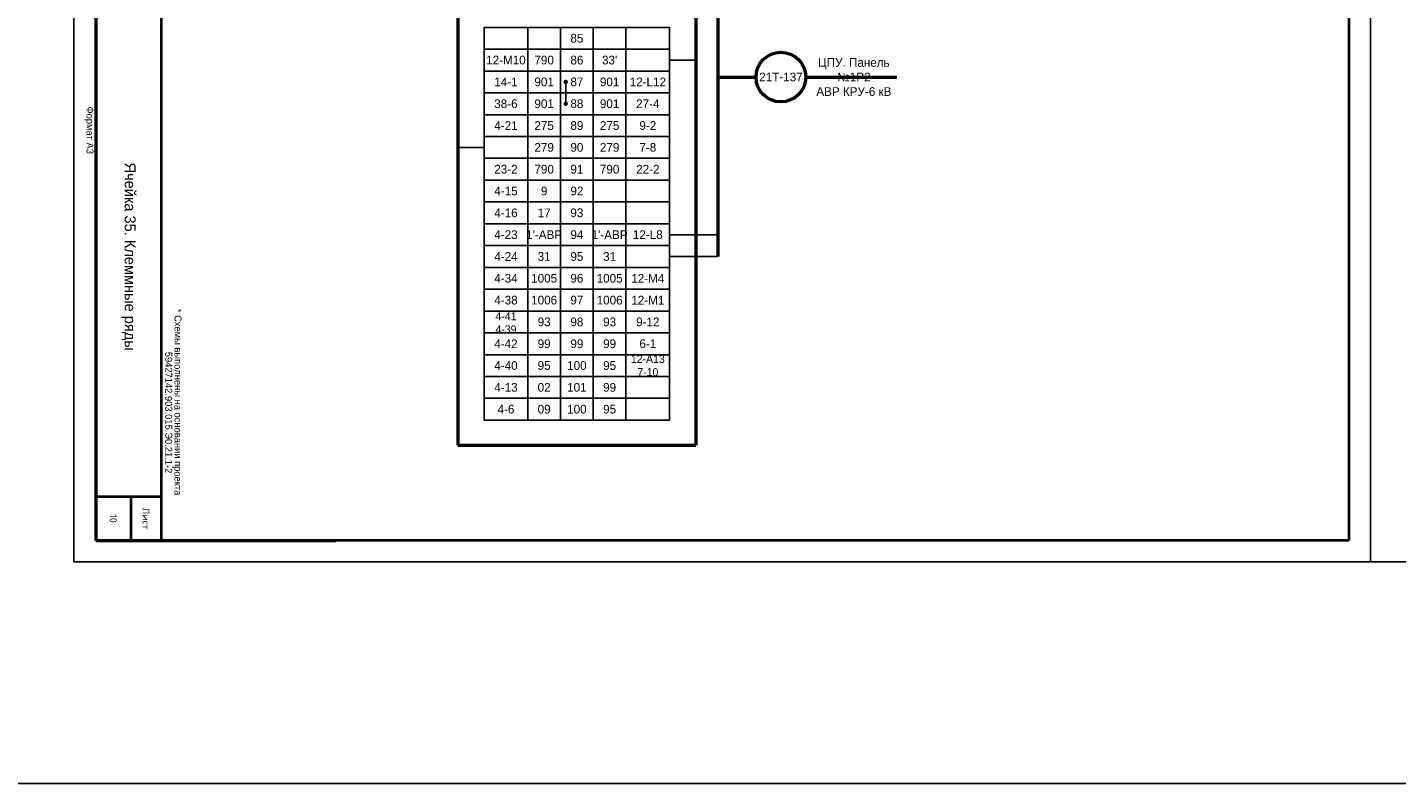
# Model space of a CAD drawing. Header units: millimetres. Extents: x 4897 to 12009, y -3017 to 2708.
# Tile 57 of 86: x 9061 to 9374, y -712 to -538. Entities that reach past the tile are written whole.
import ezdxf

# ---------------------------------------------------------------- set-up
doc = ezdxf.new("R2010")
doc.units = ezdxf.units.MM
doc.layers.add('основная 0.5', color=7, linetype='Continuous', lineweight=50)
doc.styles.add('SIMPLEX', font='txt', dxfattribs={"height": 5})

msp = doc.modelspace()

# ---------------------------------------------------------------- linework, layer by layer
for p, q in [((9071.15, -240.77), (9071.15, -660.79)), ((9368.2, -240.77), (9368.2, -660.78)), ((9207.65, -545.84), (9213.68, -545.84)), ((9183.84, -550.84), (9183.84, -555.84)), ((9159.12, -565.84), (9165.15, -565.84)), ((9207.65, -585.84), (9218.68, -585.84)), ((9207.65, -590.84), (9218.68, -590.84)), ((9071.15, -660.79), (9368.2, -660.78)), ((9071.15, -660.79), (9368.2, -660.79))]:
    msp.add_line(p, q)
at = {"lineweight": 40}
for p, q in [((9076.2, -260.77), (9076.2, -655.87)), ((9363.2, -260.77), (9363.2, -655.87)), ((9091.2, -645.87), (9076.2, -645.87)), ((9084.2, -645.87), (9084.2, -655.87)), ((9363.2, -655.87), (9076.2, -655.87))]:
    msp.add_line(p, q, dxfattribs=at)
at = {"lineweight": 50}
for p, q in [((9213.68, -425.84), (9213.68, -634.07)), ((9218.68, -460.84), (9218.68, -590.84)), ((9159.12, -470.84), (9159.12, -634.07)), ((9218.68, -549.72), (9227.44, -549.72)), ((9238.84, -549.72), (9259.72, -549.72)), ((9159.12, -634.07), (9213.68, -634.07))]:
    msp.add_line(p, q, dxfattribs=at)
at = {"color": 1}
msp.add_line((9368.2, -660.78), (9396.3, -660.78), dxfattribs=at)
at = {"color": 9, "true_color": 0xd19cc7}
msp.add_lwpolyline([(5136.09, -194.91), (9658.66, -194.91), (9658.66, -711.61), (5136.09, -711.61)], close=True, dxfattribs=at)
for points in [[(9175.15, -543.34), (9165.15, -543.34), (9165.15, -538.34), (9175.15, -538.34)], [(9175.15, -543.34), (9165.15, -543.34), (9165.15, -538.34), (9175.15, -538.34)], [(9175.15, -543.34), (9182.65, -543.34), (9182.65, -538.34), (9175.15, -538.34)], [(9175.15, -543.34), (9182.65, -543.34), (9182.65, -538.34), (9175.15, -538.34)], [(9182.65, -543.34), (9190.15, -543.34), (9190.15, -538.34), (9182.65, -538.34)], [(9190.15, -543.34), (9197.65, -543.34), (9197.65, -538.34), (9190.15, -538.34)], [(9190.15, -543.34), (9197.65, -543.34), (9197.65, -538.34), (9190.15, -538.34)], [(9207.65, -543.34), (9197.65, -543.34), (9197.65, -538.34), (9207.65, -538.34)], [(9207.65, -543.34), (9197.65, -543.34), (9197.65, -538.34), (9207.65, -538.34)], [(9175.15, -548.34), (9165.15, -548.34), (9165.15, -543.34), (9175.15, -543.34)], [(9175.15, -548.34), (9165.15, -548.34), (9165.15, -543.34), (9175.15, -543.34)], [(9175.15, -548.34), (9182.65, -548.34), (9182.65, -543.34), (9175.15, -543.34)], [(9175.15, -548.34), (9182.65, -548.34), (9182.65, -543.34), (9175.15, -543.34)], [(9182.65, -548.34), (9190.15, -548.34), (9190.15, -543.34), (9182.65, -543.34)], [(9190.15, -548.34), (9197.65, -548.34), (9197.65, -543.34), (9190.15, -543.34)], [(9190.15, -548.34), (9197.65, -548.34), (9197.65, -543.34), (9190.15, -543.34)], [(9207.65, -548.34), (9197.65, -548.34), (9197.65, -543.34), (9207.65, -543.34)], [(9207.65, -548.34), (9197.65, -548.34), (9197.65, -543.34), (9207.65, -543.34)], [(9175.15, -553.34), (9165.15, -553.34), (9165.15, -548.34), (9175.15, -548.34)], [(9175.15, -553.34), (9165.15, -553.34), (9165.15, -548.34), (9175.15, -548.34)], [(9175.15, -553.34), (9182.65, -553.34), (9182.65, -548.34), (9175.15, -548.34)], [(9175.15, -553.34), (9182.65, -553.34), (9182.65, -548.34), (9175.15, -548.34)], [(9182.65, -553.34), (9190.15, -553.34), (9190.15, -548.34), (9182.65, -548.34)], [(9190.15, -553.34), (9197.65, -553.34), (9197.65, -548.34), (9190.15, -548.34)], [(9190.15, -553.34), (9197.65, -553.34), (9197.65, -548.34), (9190.15, -548.34)], [(9207.65, -553.34), (9197.65, -553.34), (9197.65, -548.34), (9207.65, -548.34)], [(9207.65, -553.34), (9197.65, -553.34), (9197.65, -548.34), (9207.65, -548.34)], [(9175.15, -558.34), (9165.15, -558.34), (9165.15, -553.34), (9175.15, -553.34)], [(9175.15, -558.34), (9165.15, -558.34), (9165.15, -553.34), (9175.15, -553.34)], [(9175.15, -558.34), (9182.65, -558.34), (9182.65, -553.34), (9175.15, -553.34)], [(9175.15, -558.34), (9182.65, -558.34), (9182.65, -553.34), (9175.15, -553.34)], [(9182.65, -558.34), (9190.15, -558.34), (9190.15, -553.34), (9182.65, -553.34)], [(9190.15, -558.34), (9197.65, -558.34), (9197.65, -553.34), (9190.15, -553.34)], [(9190.15, -558.34), (9197.65, -558.34), (9197.65, -553.34), (9190.15, -553.34)], [(9207.65, -558.34), (9197.65, -558.34), (9197.65, -553.34), (9207.65, -553.34)], [(9207.65, -558.34), (9197.65, -558.34), (9197.65, -553.34), (9207.65, -553.34)], [(9175.15, -563.34), (9165.15, -563.34), (9165.15, -558.34), (9175.15, -558.34)], [(9175.15, -563.34), (9165.15, -563.34), (9165.15, -558.34), (9175.15, -558.34)], [(9175.15, -563.34), (9182.65, -563.34), (9182.65, -558.34), (9175.15, -558.34)], [(9175.15, -563.34), (9182.65, -563.34), (9182.65, -558.34), (9175.15, -558.34)], [(9182.65, -563.34), (9190.15, -563.34), (9190.15, -558.34), (9182.65, -558.34)], [(9190.15, -563.34), (9197.65, -563.34), (9197.65, -558.34), (9190.15, -558.34)], [(9190.15, -563.34), (9197.65, -563.34), (9197.65, -558.34), (9190.15, -558.34)], [(9207.65, -563.34), (9197.65, -563.34), (9197.65, -558.34), (9207.65, -558.34)], [(9207.65, -563.34), (9197.65, -563.34), (9197.65, -558.34), (9207.65, -558.34)], [(9175.15, -568.34), (9165.15, -568.34), (9165.15, -563.34), (9175.15, -563.34)], [(9175.15, -568.34), (9182.65, -568.34), (9182.65, -563.34), (9175.15, -563.34)], [(9182.65, -568.34), (9190.15, -568.34), (9190.15, -563.34), (9182.65, -563.34)], [(9190.15, -568.34), (9197.65, -568.34), (9197.65, -563.34), (9190.15, -563.34)], [(9207.65, -568.34), (9197.65, -568.34), (9197.65, -563.34), (9207.65, -563.34)], [(9175.15, -573.34), (9165.15, -573.34), (9165.15, -568.34), (9175.15, -568.34)], [(9175.15, -573.34), (9182.65, -573.34), (9182.65, -568.34), (9175.15, -568.34)], [(9182.65, -573.34), (9190.15, -573.34), (9190.15, -568.34), (9182.65, -568.34)], [(9190.15, -573.34), (9197.65, -573.34), (9197.65, -568.34), (9190.15, -568.34)], [(9207.65, -573.34), (9197.65, -573.34), (9197.65, -568.34), (9207.65, -568.34)], [(9175.15, -578.34), (9165.15, -578.34), (9165.15, -573.34), (9175.15, -573.34)], [(9175.15, -578.34), (9182.65, -578.34), (9182.65, -573.34), (9175.15, -573.34)], [(9182.65, -578.34), (9190.15, -578.34), (9190.15, -573.34), (9182.65, -573.34)], [(9190.15, -578.34), (9197.65, -578.34), (9197.65, -573.34), (9190.15, -573.34)], [(9207.65, -578.34), (9197.65, -578.34), (9197.65, -573.34), (9207.65, -573.34)], [(9175.15, -583.34), (9165.15, -583.34), (9165.15, -578.34), (9175.15, -578.34)], [(9175.15, -583.34), (9182.65, -583.34), (9182.65, -578.34), (9175.15, -578.34)], [(9182.65, -583.34), (9190.15, -583.34), (9190.15, -578.34), (9182.65, -578.34)], [(9190.15, -583.34), (9197.65, -583.34), (9197.65, -578.34), (9190.15, -578.34)], [(9207.65, -583.34), (9197.65, -583.34), (9197.65, -578.34), (9207.65, -578.34)], [(9175.15, -588.34), (9165.15, -588.34), (9165.15, -583.34), (9175.15, -583.34)], [(9175.15, -588.34), (9182.65, -588.34), (9182.65, -583.34), (9175.15, -583.34)], [(9182.65, -588.34), (9190.15, -588.34), (9190.15, -583.34), (9182.65, -583.34)], [(9190.15, -588.34), (9197.65, -588.34), (9197.65, -583.34), (9190.15, -583.34)], [(9207.65, -588.34), (9197.65, -588.34), (9197.65, -583.34), (9207.65, -583.34)], [(9175.15, -593.34), (9165.15, -593.34), (9165.15, -588.34), (9175.15, -588.34)], [(9175.15, -593.34), (9165.15, -593.34), (9165.15, -588.34), (9175.15, -588.34)], [(9175.15, -593.34), (9182.65, -593.34), (9182.65, -588.34), (9175.15, -588.34)], [(9175.15, -593.34), (9182.65, -593.34), (9182.65, -588.34), (9175.15, -588.34)], [(9182.65, -593.34), (9190.15, -593.34), (9190.15, -588.34), (9182.65, -588.34)], [(9190.15, -593.34), (9197.65, -593.34), (9197.65, -588.34), (9190.15, -588.34)], [(9190.15, -593.34), (9197.65, -593.34), (9197.65, -588.34), (9190.15, -588.34)], [(9207.65, -593.34), (9197.65, -593.34), (9197.65, -588.34), (9207.65, -588.34)], [(9207.65, -593.34), (9197.65, -593.34), (9197.65, -588.34), (9207.65, -588.34)], [(9175.15, -598.34), (9165.15, -598.34), (9165.15, -593.34), (9175.15, -593.34)], [(9175.15, -598.34), (9182.65, -598.34), (9182.65, -593.34), (9175.15, -593.34)], [(9182.65, -598.34), (9190.15, -598.34), (9190.15, -593.34), (9182.65, -593.34)], [(9190.15, -598.34), (9197.65, -598.34), (9197.65, -593.34), (9190.15, -593.34)], [(9207.65, -598.34), (9197.65, -598.34), (9197.65, -593.34), (9207.65, -593.34)], [(9175.15, -603.33), (9165.15, -603.33), (9165.15, -598.34), (9175.15, -598.34)], [(9175.15, -603.33), (9182.65, -603.33), (9182.65, -598.34), (9175.15, -598.34)], [(9182.65, -603.33), (9190.15, -603.33), (9190.15, -598.34), (9182.65, -598.34)], [(9190.15, -603.33), (9197.65, -603.33), (9197.65, -598.34), (9190.15, -598.34)], [(9207.65, -603.33), (9197.65, -603.33), (9197.65, -598.34), (9207.65, -598.34)], [(9175.15, -608.33), (9165.15, -608.33), (9165.15, -603.33), (9175.15, -603.33)], [(9175.15, -608.33), (9182.65, -608.33), (9182.65, -603.33), (9175.15, -603.33)], [(9182.65, -608.33), (9190.15, -608.33), (9190.15, -603.33), (9182.65, -603.33)], [(9190.15, -608.33), (9197.65, -608.33), (9197.65, -603.33), (9190.15, -603.33)], [(9207.65, -608.33), (9197.65, -608.33), (9197.65, -603.33), (9207.65, -603.33)], [(9175.15, -613.33), (9165.15, -613.33), (9165.15, -608.33), (9175.15, -608.33)], [(9175.15, -613.33), (9182.65, -613.33), (9182.65, -608.33), (9175.15, -608.33)], [(9182.65, -613.33), (9190.15, -613.33), (9190.15, -608.33), (9182.65, -608.33)], [(9190.15, -613.33), (9197.65, -613.33), (9197.65, -608.33), (9190.15, -608.33)], [(9207.65, -613.33), (9197.65, -613.33), (9197.65, -608.33), (9207.65, -608.33)], [(9175.15, -618.33), (9165.15, -618.33), (9165.15, -613.33), (9175.15, -613.33)], [(9175.15, -618.33), (9182.65, -618.33), (9182.65, -613.33), (9175.15, -613.33)], [(9182.65, -618.33), (9190.15, -618.33), (9190.15, -613.33), (9182.65, -613.33)], [(9190.15, -618.33), (9197.65, -618.33), (9197.65, -613.33), (9190.15, -613.33)], [(9207.65, -618.33), (9197.65, -618.33), (9197.65, -613.33), (9207.65, -613.33)], [(9175.15, -623.33), (9165.15, -623.33), (9165.15, -618.33), (9175.15, -618.33)], [(9175.15, -623.33), (9182.65, -623.33), (9182.65, -618.33), (9175.15, -618.33)], [(9182.65, -623.33), (9190.15, -623.33), (9190.15, -618.33), (9182.65, -618.33)], [(9190.15, -623.33), (9197.65, -623.33), (9197.65, -618.33), (9190.15, -618.33)], [(9207.65, -623.33), (9197.65, -623.33), (9197.65, -618.33), (9207.65, -618.33)], [(9175.15, -628.33), (9165.15, -628.33), (9165.15, -623.33), (9175.15, -623.33)], [(9175.15, -628.33), (9182.65, -628.33), (9182.65, -623.33), (9175.15, -623.33)], [(9182.65, -628.33), (9190.15, -628.33), (9190.15, -623.33), (9182.65, -623.33)], [(9190.15, -628.33), (9197.65, -628.33), (9197.65, -623.33), (9190.15, -623.33)], [(9207.65, -628.33), (9197.65, -628.33), (9197.65, -623.33), (9207.65, -623.33)]]:
    msp.add_lwpolyline(points, close=True)
at = {"const_width": 0.45}
for points in [[(9183.84, -550.56, 1), (9183.84, -551.11, 1)], [(9183.84, -555.56, 1), (9183.84, -556.11, 1)]]:
    msp.add_lwpolyline(points, format="xyb", close=True, dxfattribs=at)
at = {"lineweight": 50}
msp.add_circle((9233.14, -549.72), 5.7, dxfattribs=at)
at = {"layer": 'основная 0.5', "color": 0}
for p, q in [((9076.2, -470.87), (9076.2, -655.87)), ((9076.2, -655.87), (9131.2, -655.87))]:
    msp.add_line(p, q, dxfattribs=at)
at = {"layer": 'основная 0.5', "lineweight": 40}
msp.add_line((9091.2, -535.87), (9091.2, -655.87), dxfattribs=at)

# ---------------------------------------------------------------- texts
at = {"char_height": 2, "attachment_point": 5, "style": 'SIMPLEX'}
for s, insert, width in [('85', (9186.4, -540.84), 7.4997), ('86', (9186.4, -545.84), 7.4997), ('ЦПУ. Панель №1Р2\\PАВР КРУ-6 кВ', (9249.85, -549.72), 19.3839), ('87', (9186.4, -550.84), 7.4997), ('88', (9186.4, -555.84), 7.4997), ('89', (9186.4, -560.84), 7.4997), ('90', (9186.4, -565.84), 7.4997), ('91', (9186.4, -570.84), 7.4997), ('92', (9186.4, -575.84), 7.4997), ('93', (9186.4, -580.84), 7.4997), ('94', (9186.4, -585.84), 7.4997), ('95', (9186.4, -590.84), 7.4997), ('96', (9186.4, -595.84), 7.4997), ('97', (9186.4, -600.84), 7.4997), ('98', (9186.4, -605.83), 7.4997), ('99', (9186.4, -610.83), 7.4997), ('100', (9186.4, -615.83), 7.4997), ('101', (9186.4, -620.83), 7.4997), ('100', (9186.4, -625.83), 7.4997)]:
    msp.add_mtext(s, dxfattribs=dict(at, insert=insert, width=width))
at = {"attachment_point": 5, "rotation": 0, "style": 'SIMPLEX'}
for s, insert, char_height, width in [('12-M10', (9170.15, -545.84), 2, 9.9996), ('790', (9178.9, -545.84), 2, 7.4996), ("33'", (9193.9, -545.84), 2, 7.4996), ('14-1', (9170.15, -550.84), 2, 9.9996), ('901', (9178.9, -550.84), 2, 7.4996), ('901', (9193.9, -550.84), 2, 7.4996), ('12-L12', (9202.65, -550.84), 2, 9.9996), ('38-6', (9170.15, -555.84), 2, 9.9996), ('901', (9178.9, -555.84), 2, 7.4996), ('901', (9193.9, -555.84), 2, 7.4996), ('27-4', (9202.65, -555.84), 2, 9.9996), ('4-21', (9170.15, -560.84), 2, 9.9996), ('275', (9178.9, -560.84), 2, 7.4996), ('275', (9193.9, -560.84), 2, 7.4996), ('9-2', (9202.65, -560.84), 2, 9.9996), ('279', (9178.9, -565.84), 2, 7.4996), ('279', (9193.9, -565.84), 2, 7.4996), ('7-8', (9202.65, -565.84), 2, 9.9996), ('23-2', (9170.15, -570.84), 2, 9.9996), ('790', (9178.9, -570.84), 2, 7.4996), ('790', (9193.9, -570.84), 2, 7.4996), ('22-2', (9202.65, -570.84), 2, 9.9996), ('4-15', (9170.15, -575.84), 2, 9.9996), ('9', (9178.9, -575.84), 2, 7.4996), ('4-16', (9170.15, -580.84), 2, 9.9996), ('17', (9178.9, -580.84), 2, 7.4996), ("1'-АВР", (9178.9, -585.84), 2, 7.4996), ("1'-АВР", (9193.9, -585.84), 2, 7.4996), ('12-L8', (9202.65, -585.84), 2, 9.9996), ('4-24', (9170.15, -590.84), 2, 9.9996), ('31', (9178.9, -590.84), 2, 7.4996), ('31', (9193.9, -590.84), 2, 7.4996), ('4-34', (9170.15, -595.84), 2, 9.9996), ('1005', (9178.9, -595.84), 2, 7.4996), ('1005', (9193.9, -595.84), 2, 7.4996), ('12-M4', (9202.65, -595.84), 2, 9.9996), ('4-38', (9170.15, -600.84), 2, 9.9996), ('1006', (9178.9, -600.84), 2, 7.4996), ('1006', (9193.9, -600.84), 2, 7.4996), ('12-M1', (9202.65, -600.84), 2, 9.9996), ('4-41\\P4-39', (9170.15, -606.04), 1.8, 9.9996), ('93', (9178.9, -605.83), 2, 7.4996), ('93', (9193.9, -605.83), 2, 7.4996), ('9-12', (9202.65, -605.83), 2, 9.9996), ('4-42', (9170.15, -610.83), 2, 9.9996), ('99', (9178.9, -610.83), 2, 7.4996), ('99', (9193.9, -610.83), 2, 7.4996), ('6-1', (9202.65, -610.83), 2, 9.9996), ('4-40', (9170.15, -615.83), 2, 9.9996), ('12-A13\\P7-10', (9202.65, -615.83), 1.8, 9.9996), ('\\pt6;95', (9178.9, -615.83), 2, 7.4997), ('\\pt6;95', (9193.9, -615.83), 2, 7.4997), ('4-13', (9170.15, -620.83), 2, 9.9996), ('02', (9178.9, -620.83), 2, 7.4996), ('99', (9193.9, -620.83), 2, 7.4996), ('4-6', (9170.15, -625.83), 2, 9.9996), ('\\pt6;09', (9178.9, -625.83), 2, 7.4997), ('\\pt6;95', (9193.9, -625.83), 2, 7.4997)]:
    msp.add_mtext(s, dxfattribs=dict(at, insert=insert, char_height=char_height, width=width))
at = {"color": 4, "insert": (9233.14, -549.72), "char_height": 2, "width": 11.4, "attachment_point": 5, "style": 'SIMPLEX'}
msp.add_mtext('21Т-137', dxfattribs=at)
at = {"lineweight": 30, "insert": (9075.67, -556.47), "char_height": 1.6, "attachment_point": 1, "rotation": 270, "style": 'SIMPLEX'}
msp.add_mtext_dynamic_manual_height_columns('Формат А3', width=45.8537, gutter_width=12.5, heights=[0], dxfattribs=at)
at = {"lineweight": 35, "attachment_point": 5, "rotation": 270, "line_spacing_factor": 0.8, "style": 'SIMPLEX'}
for s, insert, char_height, width in [('Ячейка 35. Клеммные ряды', (9083.7, -590.87), 2.5, 110), ('\\pi-4.8,l6.4,t6.4;*^IСхемы выполнены на основании проекта 59427142.903.015.Э0.21.1-2', (9093.95, -623.39), 1.6, 64.5299), ('{\\Fromans|c204;Лист}', (9087.7, -650.87), 1.6, 10), ('{\\Fromans|c204;10}', (9080.2, -650.87), 1.6, 10)]:
    msp.add_mtext(s, dxfattribs=dict(at, insert=insert, char_height=char_height, width=width))
at = {"color": 1, "insert": (9170.15, -585.84), "char_height": 2, "width": 9.9996, "attachment_point": 5, "rotation": 0, "style": 'SIMPLEX'}
msp.add_mtext('{\\C256;4-23}', dxfattribs=at)

doc.saveas('drawing.dxf')
